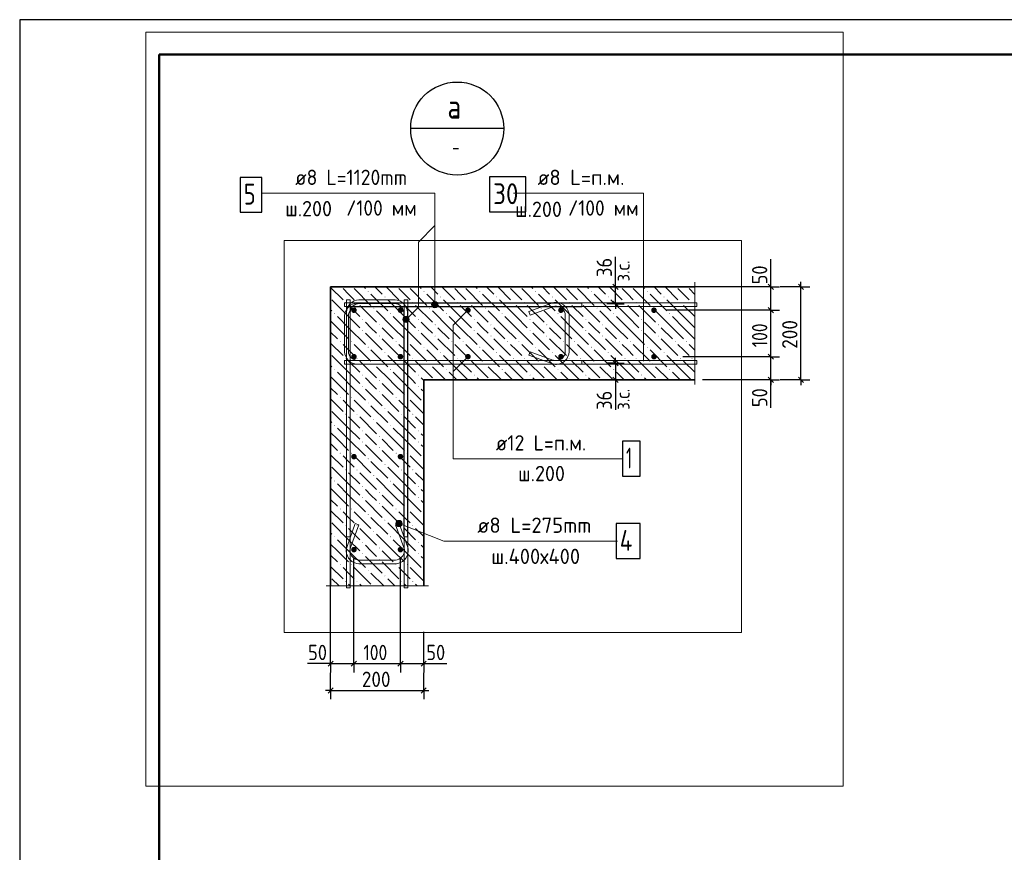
# Model space of a CAD drawing. Header units: millimetres. Extents: x 0 to 50400, y 0 to 35652.
# Tile 2 of 11: x 0 to 16933, y 21312 to 35640. Entities that reach past the tile are written whole.
import ezdxf

# ---------------------------------------------------------------- set-up
doc = ezdxf.new("R2010")
doc.units = ezdxf.units.MM
doc.linetypes.add('______2', pattern=[324, 240, -84])
for name, color, linetype, lineweight in [('Standard', 7, 'Continuous', 25), ('ЖБ Стена верхний уровень', 7, 'Continuous', 35), ('Позиционная метка линия выноска', 7, 'Continuous', 13), ('Позиционная метка номер позиции', 7, 'Continuous', 13), ('Текст_ общее', 7, 'Continuous', 25)]:
    doc.layers.add(name, color=color, linetype=linetype, lineweight=lineweight)
doc.layers.add('Размерная выноска', color=7, linetype='Continuous')
for name, color, linetype, true_color in [('Стена ДОП П-обр. неравн', 7, 'Continuous', 0xa0a0a0), ('Стена фоновая арматура У1', 7, '______2', 0xa0a0a0), ('Стена фоновая арматура Х1', 7, '______2', 0xa0a0a0), ('Стена фоновая затяжка С-обр.', 7, '______2', 0xa0a0a0)]:
    doc.layers.add(name, color=color, linetype=linetype, true_color=true_color)
doc.styles.add('ISOCPEUR', font='txt')

msp = doc.modelspace()

# ---------------------------------------------------------------- hatches: boundary and pattern name
at = {"layer": 'ЖБ Стена верхний уровень', "linetype": 'Continuous', "lineweight": 18, "transparency": 33554687}
for points in [[(5985, 30964), (5993, 30972), (6001, 30964), (5993, 30957)], [(6273, 30868), (6281, 30876), (6289, 30868), (6281, 30861)], [(6945, 30964), (6953, 30972), (6961, 30964), (6953, 30957)], [(7233, 30868), (7241, 30876), (7249, 30868), (7241, 30861)], [(7905, 30964), (7913, 30972), (7921, 30964), (7913, 30957)], [(8193, 30868), (8201, 30876), (8209, 30868), (8201, 30861)], [(8865, 30964), (8873, 30972), (8881, 30964), (8873, 30957)], [(9153, 30868), (9161, 30876), (9169, 30868), (9161, 30861)], [(9825, 30964), (9833, 30972), (9841, 30964), (9833, 30957)], [(10113, 30868), (10121, 30876), (10129, 30868), (10121, 30861)], [(10785, 30964), (10793, 30972), (10801, 30964), (10793, 30957)], [(11073, 30868), (11081, 30876), (11089, 30868), (11081, 30861)], [(5601, 30772), (5609, 30780), (5617, 30772), (5609, 30765)], [(5793, 30772), (5801, 30780), (5809, 30772), (5801, 30765)], [(6081, 30676), (6089, 30684), (6097, 30676), (6089, 30669)], [(6561, 30772), (6569, 30780), (6577, 30772), (6569, 30765)], [(6753, 30772), (6761, 30780), (6769, 30772), (6761, 30765)], [(7041, 30676), (7049, 30684), (7057, 30676), (7049, 30669)], [(7521, 30772), (7529, 30780), (7537, 30772), (7529, 30765)], [(7713, 30772), (7721, 30780), (7729, 30772), (7721, 30765)], [(8001, 30676), (8009, 30684), (8017, 30676), (8009, 30669)], [(8481, 30772), (8489, 30780), (8497, 30772), (8489, 30765)], [(8673, 30772), (8681, 30780), (8689, 30772), (8681, 30765)], [(8961, 30676), (8969, 30684), (8977, 30676), (8969, 30669)], [(9441, 30772), (9449, 30780), (9457, 30772), (9449, 30765)], [(9633, 30772), (9641, 30780), (9649, 30772), (9641, 30765)], [(9921, 30676), (9929, 30684), (9937, 30676), (9929, 30669)], [(10401, 30772), (10409, 30780), (10417, 30772), (10409, 30765)], [(10593, 30772), (10601, 30780), (10609, 30772), (10601, 30765)], [(10881, 30676), (10889, 30684), (10897, 30676), (10889, 30669)], [(11361, 30772), (11369, 30780), (11377, 30772), (11369, 30765)], [(11553, 30772), (11561, 30780), (11569, 30772), (11561, 30765)], [(5409, 30580), (5417, 30588), (5425, 30580), (5417, 30573)], [(5889, 30484), (5897, 30492), (5905, 30484), (5897, 30477)], [(6369, 30580), (6377, 30588), (6385, 30580), (6377, 30573)], [(6849, 30484), (6857, 30492), (6865, 30484), (6857, 30477)], [(7329, 30580), (7337, 30588), (7345, 30580), (7337, 30573)], [(7809, 30484), (7817, 30492), (7825, 30484), (7817, 30477)], [(8289, 30580), (8297, 30588), (8305, 30580), (8297, 30573)], [(8769, 30484), (8777, 30492), (8785, 30484), (8777, 30477)], [(9249, 30580), (9257, 30588), (9265, 30580), (9257, 30573)], [(9729, 30484), (9737, 30492), (9745, 30484), (9737, 30477)], [(10209, 30580), (10217, 30588), (10225, 30580), (10217, 30573)], [(10689, 30484), (10697, 30492), (10705, 30484), (10697, 30477)], [(11169, 30580), (11177, 30588), (11185, 30580), (11177, 30573)], [(6177, 30388), (6185, 30396), (6193, 30388), (6185, 30381)], [(7137, 30388), (7145, 30396), (7153, 30388), (7145, 30381)], [(8097, 30388), (8105, 30396), (8113, 30388), (8105, 30381)], [(9057, 30388), (9065, 30396), (9073, 30388), (9065, 30381)], [(10017, 30388), (10025, 30396), (10033, 30388), (10025, 30381)], [(10977, 30388), (10985, 30396), (10993, 30388), (10985, 30381)], [(5889, 30292), (5897, 30300), (5905, 30292), (5897, 30285)], [(6177, 30196), (6185, 30204), (6193, 30196), (6185, 30189)], [(6849, 30292), (6857, 30300), (6865, 30292), (6857, 30285)], [(7137, 30196), (7145, 30204), (7153, 30196), (7145, 30189)], [(7809, 30292), (7817, 30300), (7825, 30292), (7817, 30285)], [(8097, 30196), (8105, 30204), (8113, 30196), (8105, 30189)], [(8769, 30292), (8777, 30300), (8785, 30292), (8777, 30285)], [(9057, 30196), (9065, 30204), (9073, 30196), (9065, 30189)], [(9729, 30292), (9737, 30300), (9745, 30292), (9737, 30285)], [(10017, 30196), (10025, 30204), (10033, 30196), (10025, 30189)], [(10689, 30292), (10697, 30300), (10705, 30292), (10697, 30285)], [(10977, 30196), (10985, 30204), (10993, 30196), (10985, 30189)], [(5505, 30100), (5513, 30108), (5521, 30100), (5513, 30093)], [(5697, 30100), (5705, 30108), (5713, 30100), (5705, 30093)], [(5985, 30004), (5993, 30012), (6001, 30004), (5993, 29997)], [(6465, 30100), (6473, 30108), (6481, 30100), (6473, 30093)], [(6657, 30100), (6665, 30108), (6673, 30100), (6665, 30093)], [(6945, 30004), (6953, 30012), (6961, 30004), (6953, 29997)], [(7425, 30100), (7433, 30108), (7441, 30100), (7433, 30093)], [(7617, 30100), (7625, 30108), (7633, 30100), (7625, 30093)], [(7905, 30004), (7913, 30012), (7921, 30004), (7913, 29997)], [(8385, 30100), (8393, 30108), (8401, 30100), (8393, 30093)], [(8577, 30100), (8585, 30108), (8593, 30100), (8585, 30093)], [(8865, 30004), (8873, 30012), (8881, 30004), (8873, 29997)], [(9345, 30100), (9353, 30108), (9361, 30100), (9353, 30093)], [(9537, 30100), (9545, 30108), (9553, 30100), (9545, 30093)], [(9825, 30004), (9833, 30012), (9841, 30004), (9833, 29997)], [(10305, 30100), (10313, 30108), (10321, 30100), (10313, 30093)], [(10497, 30100), (10505, 30108), (10513, 30100), (10505, 30093)], [(10785, 30004), (10793, 30012), (10801, 30004), (10793, 29997)], [(11265, 30100), (11273, 30108), (11281, 30100), (11273, 30093)], [(11457, 30100), (11465, 30108), (11473, 30100), (11465, 30093)], [(5601, 29812), (5609, 29820), (5617, 29812), (5609, 29805)], [(5793, 29812), (5801, 29820), (5809, 29812), (5801, 29805)], [(6273, 29908), (6281, 29916), (6289, 29908), (6281, 29901)], [(6561, 29812), (6569, 29820), (6577, 29812), (6569, 29805)], [(6753, 29812), (6761, 29820), (6769, 29812), (6761, 29805)], [(7233, 29908), (7241, 29916), (7249, 29908), (7241, 29901)], [(7521, 29812), (7529, 29820), (7537, 29812), (7529, 29805)], [(7713, 29812), (7721, 29820), (7729, 29812), (7721, 29805)], [(8193, 29908), (8201, 29916), (8209, 29908), (8201, 29901)], [(8481, 29812), (8489, 29820), (8497, 29812), (8489, 29805)], [(8673, 29812), (8681, 29820), (8689, 29812), (8681, 29805)], [(9153, 29908), (9161, 29916), (9169, 29908), (9161, 29901)], [(9441, 29812), (9449, 29820), (9457, 29812), (9449, 29805)], [(9633, 29812), (9641, 29820), (9649, 29812), (9641, 29805)], [(10113, 29908), (10121, 29916), (10129, 29908), (10121, 29901)], [(10401, 29812), (10409, 29820), (10417, 29812), (10409, 29805)], [(10593, 29812), (10601, 29820), (10609, 29812), (10601, 29805)], [(11073, 29908), (11081, 29916), (11089, 29908), (11081, 29901)], [(11361, 29812), (11369, 29820), (11377, 29812), (11369, 29805)], [(11553, 29812), (11561, 29820), (11569, 29812), (11561, 29805)], [(6081, 29716), (6089, 29724), (6097, 29716), (6089, 29709)], [(7041, 29716), (7049, 29724), (7057, 29716), (7049, 29709)], [(8001, 29716), (8009, 29724), (8017, 29716), (8009, 29709)], [(8961, 29716), (8969, 29724), (8977, 29716), (8969, 29709)], [(9921, 29716), (9929, 29724), (9937, 29716), (9929, 29709)], [(10881, 29716), (10889, 29724), (10897, 29716), (10889, 29709)], [(5409, 29620), (5417, 29628), (5425, 29620), (5417, 29613)], [(5889, 29524), (5897, 29532), (5905, 29524), (5897, 29517)], [(6369, 29620), (6377, 29628), (6385, 29620), (6377, 29613)], [(6849, 29524), (6857, 29532), (6865, 29524), (6857, 29517)], [(7329, 29620), (7337, 29628), (7345, 29620), (7337, 29613)], [(7809, 29524), (7817, 29532), (7825, 29524), (7817, 29517)], [(8289, 29620), (8297, 29628), (8305, 29620), (8297, 29613)], [(8769, 29524), (8777, 29532), (8785, 29524), (8777, 29517)], [(9249, 29620), (9257, 29628), (9265, 29620), (9257, 29613)], [(9729, 29524), (9737, 29532), (9745, 29524), (9737, 29517)], [(10209, 29620), (10217, 29628), (10225, 29620), (10217, 29613)], [(10689, 29524), (10697, 29532), (10705, 29524), (10697, 29517)], [(11169, 29620), (11177, 29628), (11185, 29620), (11177, 29613)], [(5889, 29332), (5897, 29340), (5905, 29332), (5897, 29325)], [(6177, 29428), (6185, 29436), (6193, 29428), (6185, 29421)], [(6849, 29332), (6857, 29340), (6865, 29332), (6857, 29325)], [(5505, 29140), (5513, 29148), (5521, 29140), (5513, 29133)], [(5697, 29140), (5705, 29148), (5713, 29140), (5705, 29133)], [(6177, 29236), (6185, 29244), (6193, 29236), (6185, 29229)], [(6465, 29140), (6473, 29148), (6481, 29140), (6473, 29133)], [(6657, 29140), (6665, 29148), (6673, 29140), (6665, 29133)], [(5985, 29044), (5993, 29052), (6001, 29044), (5993, 29037)], [(6273, 28948), (6281, 28956), (6289, 28948), (6281, 28941)], [(6945, 29044), (6948, 29047), (6948, 29041)], [(5601, 28852), (5609, 28860), (5617, 28852), (5609, 28845)], [(5793, 28852), (5801, 28860), (5809, 28852), (5801, 28845)], [(6561, 28852), (6569, 28860), (6577, 28852), (6569, 28845)], [(6753, 28852), (6761, 28860), (6769, 28852), (6761, 28845)], [(5409, 28660), (5417, 28668), (5425, 28660), (5417, 28653)], [(6081, 28756), (6089, 28764), (6097, 28756), (6089, 28749)], [(6369, 28660), (6377, 28668), (6385, 28660), (6377, 28653)], [(5889, 28564), (5897, 28572), (5905, 28564), (5897, 28557)], [(6177, 28468), (6185, 28476), (6193, 28468), (6185, 28461)], [(6849, 28564), (6857, 28572), (6865, 28564), (6857, 28557)], [(5889, 28372), (5897, 28380), (5905, 28372), (5897, 28365)], [(6177, 28276), (6185, 28284), (6193, 28276), (6185, 28269)], [(6849, 28372), (6857, 28380), (6865, 28372), (6857, 28365)], [(5505, 28180), (5513, 28188), (5521, 28180), (5513, 28173)], [(5697, 28180), (5705, 28188), (5713, 28180), (5705, 28173)], [(6465, 28180), (6473, 28188), (6481, 28180), (6473, 28173)], [(6657, 28180), (6665, 28188), (6673, 28180), (6665, 28173)], [(5985, 28084), (5993, 28092), (6001, 28084), (5993, 28077)], [(6273, 27988), (6281, 27996), (6289, 27988), (6281, 27981)], [(6945, 28084), (6948, 28087), (6948, 28081)], [(5601, 27892), (5609, 27900), (5617, 27892), (5609, 27885)], [(5793, 27892), (5801, 27900), (5809, 27892), (5801, 27885)], [(6081, 27796), (6089, 27804), (6097, 27796), (6089, 27789)], [(6561, 27892), (6569, 27900), (6577, 27892), (6569, 27885)], [(6753, 27892), (6761, 27900), (6769, 27892), (6761, 27885)], [(5409, 27700), (5417, 27708), (5425, 27700), (5417, 27693)], [(5889, 27604), (5897, 27612), (5905, 27604), (5897, 27597)], [(6369, 27700), (6377, 27708), (6385, 27700), (6377, 27693)], [(6849, 27604), (6857, 27612), (6865, 27604), (6857, 27597)], [(6177, 27508), (6185, 27516), (6193, 27508), (6185, 27501)], [(5889, 27412), (5897, 27420), (5905, 27412), (5897, 27405)], [(6177, 27316), (6185, 27324), (6193, 27316), (6185, 27309)], [(6849, 27412), (6857, 27420), (6865, 27412), (6857, 27405)], [(5505, 27220), (5513, 27228), (5521, 27220), (5513, 27213)], [(5697, 27220), (5705, 27228), (5713, 27220), (5705, 27213)], [(5985, 27124), (5993, 27132), (6001, 27124), (5993, 27117)], [(6465, 27220), (6473, 27228), (6481, 27220), (6473, 27213)], [(6657, 27220), (6665, 27228), (6673, 27220), (6665, 27213)], [(6945, 27124), (6948, 27127), (6948, 27121)], [(5601, 26932), (5609, 26940), (5617, 26932), (5609, 26925)], [(5793, 26932), (5801, 26940), (5809, 26932), (5801, 26925)], [(6273, 27028), (6281, 27036), (6289, 27028), (6281, 27021)], [(6561, 26932), (6569, 26940), (6577, 26932), (6569, 26925)], [(6753, 26932), (6761, 26940), (6769, 26932), (6761, 26925)], [(6081, 26836), (6089, 26844), (6097, 26836), (6089, 26829)], [(5409, 26740), (5417, 26748), (5425, 26740), (5417, 26733)], [(5889, 26644), (5897, 26652), (5905, 26644), (5897, 26637)], [(6369, 26740), (6377, 26748), (6385, 26740), (6377, 26733)], [(6849, 26644), (6857, 26652), (6865, 26644), (6857, 26637)], [(5889, 26452), (5897, 26460), (5905, 26452), (5897, 26445)], [(6177, 26548), (6185, 26556), (6193, 26548), (6185, 26541)], [(6849, 26452), (6857, 26460), (6865, 26452), (6857, 26445)], [(5505, 26260), (5513, 26268), (5521, 26260), (5513, 26253)], [(5697, 26260), (5705, 26268), (5713, 26260), (5705, 26253)], [(6177, 26356), (6185, 26364), (6193, 26356), (6185, 26349)], [(6465, 26260), (6473, 26268), (6481, 26260), (6473, 26253)], [(6657, 26260), (6665, 26268), (6673, 26260), (6665, 26253)], [(5985, 26164), (5993, 26172), (6001, 26164), (5993, 26157)], [(6945, 26164), (6948, 26167), (6948, 26161)], [(5601, 25972), (5609, 25980), (5617, 25972), (5609, 25965)], [(5793, 25972), (5801, 25980), (5809, 25972), (5801, 25965)], [(6273, 26068), (6281, 26076), (6289, 26068), (6281, 26061)], [(6561, 25972), (6569, 25980), (6577, 25972), (6569, 25965)], [(6753, 25972), (6761, 25980), (6769, 25972), (6761, 25965)]]:
    msp.add_hatch(color=7, dxfattribs=at).paths.add_polyline_path(points, flags=16)
at = {"layer": 'Позиционная метка линия выноска', "linetype": 'Continuous', "lineweight": 13, "transparency": 33554687}
for points in [[(7186, 30764), (7093, 30764), (7085, 30737)], [(7186, 30764), (7085, 30737), (7193, 30737)], [(7193, 30737), (7085, 30737), (7093, 30710)], [(7166, 30783), (7112, 30783), (7093, 30764)], [(7166, 30783), (7093, 30764), (7186, 30764)], [(7193, 30737), (7093, 30710), (7186, 30710)], [(7186, 30710), (7093, 30710), (7112, 30690)], [(7112, 30783), (7166, 30783), (7139, 30791)], [(7186, 30710), (7112, 30690), (7166, 30690)], [(7166, 30690), (7112, 30690), (7139, 30683)], [(6682, 30444), (6606, 30520), (6592, 30495)], [(6682, 30444), (6592, 30495), (6658, 30430)], [(6658, 30430), (6592, 30495), (6592, 30468)], [(6696, 30468), (6631, 30534), (6606, 30520)], [(6696, 30468), (6606, 30520), (6682, 30444)], [(6696, 30495), (6658, 30534), (6631, 30534)], [(6696, 30495), (6631, 30534), (6696, 30468)], [(6658, 30534), (6696, 30495), (6682, 30520)], [(6658, 30430), (6592, 30468), (6631, 30430)], [(6631, 30430), (6592, 30468), (6606, 30444)], [(6482, 26936), (6491, 27012), (6471, 26961)], [(6471, 26961), (6491, 27012), (6474, 26989)], [(6505, 26919), (6516, 27023), (6482, 26936)], [(6482, 26936), (6516, 27023), (6491, 27012)], [(6505, 26919), (6544, 27020), (6516, 27023)], [(6533, 26916), (6544, 27020), (6505, 26919)], [(6533, 26916), (6567, 27003), (6544, 27020)], [(6558, 26927), (6567, 27003), (6533, 26916)], [(6558, 26927), (6578, 26978), (6567, 27003)], [(6578, 26978), (6558, 26927), (6575, 26950)]]:
    msp.add_hatch(color=7, dxfattribs=at).paths.add_polyline_path(points)
at = {"layer": 'Стена фоновая арматура Х1', "linetype": 'Continuous', "lineweight": 18, "transparency": 33554687}
for points in [[(5796, 30641), (5793, 30659), (5782, 30675), (5767, 30685), (5748, 30689), (5730, 30685), (5714, 30675), (5704, 30659), (5700, 30641), (5704, 30622), (5714, 30607), (5730, 30596), (5748, 30593), (5767, 30596), (5782, 30607), (5793, 30622)], [(6596, 30641), (6593, 30659), (6582, 30675), (6567, 30685), (6548, 30689), (6530, 30685), (6514, 30675), (6504, 30659), (6500, 30641), (6504, 30622), (6514, 30607), (6530, 30596), (6548, 30593), (6567, 30596), (6582, 30607), (6593, 30622)], [(7756, 30641), (7753, 30659), (7742, 30675), (7727, 30685), (7708, 30689), (7690, 30685), (7674, 30675), (7664, 30659), (7660, 30641), (7664, 30622), (7674, 30607), (7690, 30596), (7708, 30593), (7727, 30596), (7742, 30607), (7753, 30622)], [(9356, 30641), (9353, 30659), (9342, 30675), (9327, 30685), (9308, 30689), (9290, 30685), (9274, 30675), (9264, 30659), (9260, 30641), (9264, 30622), (9274, 30607), (9290, 30596), (9308, 30593), (9327, 30596), (9342, 30607), (9353, 30622)], [(10956, 30641), (10953, 30659), (10942, 30675), (10927, 30685), (10908, 30689), (10890, 30685), (10874, 30675), (10864, 30659), (10860, 30641), (10864, 30622), (10874, 30607), (10890, 30596), (10908, 30593), (10927, 30596), (10942, 30607), (10953, 30622)], [(5796, 29841), (5793, 29859), (5782, 29875), (5767, 29885), (5748, 29889), (5730, 29885), (5714, 29875), (5704, 29859), (5700, 29841), (5704, 29822), (5714, 29807), (5730, 29796), (5748, 29793), (5767, 29796), (5782, 29807), (5793, 29822)], [(6596, 29841), (6593, 29859), (6582, 29875), (6567, 29885), (6548, 29889), (6530, 29885), (6514, 29875), (6504, 29859), (6500, 29841), (6504, 29822), (6514, 29807), (6530, 29796), (6548, 29793), (6567, 29796), (6582, 29807), (6593, 29822)], [(7756, 29841), (7753, 29859), (7742, 29875), (7727, 29885), (7708, 29889), (7690, 29885), (7674, 29875), (7664, 29859), (7660, 29841), (7664, 29822), (7674, 29807), (7690, 29796), (7708, 29793), (7727, 29796), (7742, 29807), (7753, 29822)], [(9356, 29841), (9353, 29859), (9342, 29875), (9327, 29885), (9308, 29889), (9290, 29885), (9274, 29875), (9264, 29859), (9260, 29841), (9264, 29822), (9274, 29807), (9290, 29796), (9308, 29793), (9327, 29796), (9342, 29807), (9353, 29822)], [(10956, 29841), (10953, 29859), (10942, 29875), (10927, 29885), (10908, 29889), (10890, 29885), (10874, 29875), (10864, 29859), (10860, 29841), (10864, 29822), (10874, 29807), (10890, 29796), (10908, 29793), (10927, 29796), (10942, 29807), (10953, 29822)], [(5796, 28121), (5793, 28139), (5782, 28155), (5767, 28165), (5748, 28169), (5730, 28165), (5714, 28155), (5704, 28139), (5700, 28121), (5704, 28102), (5714, 28087), (5730, 28076), (5748, 28073), (5767, 28076), (5782, 28087), (5793, 28102)], [(6596, 28121), (6593, 28139), (6582, 28155), (6567, 28165), (6548, 28169), (6530, 28165), (6514, 28155), (6504, 28139), (6500, 28121), (6504, 28102), (6514, 28087), (6530, 28076), (6548, 28073), (6567, 28076), (6582, 28087), (6593, 28102)], [(5796, 26521), (5793, 26539), (5782, 26555), (5767, 26565), (5748, 26569), (5730, 26565), (5714, 26555), (5704, 26539), (5700, 26521), (5704, 26502), (5714, 26487), (5730, 26476), (5748, 26473), (5767, 26476), (5782, 26487), (5793, 26502)], [(6596, 26521), (6593, 26539), (6582, 26555), (6567, 26565), (6548, 26569), (6530, 26565), (6514, 26555), (6504, 26539), (6500, 26521), (6504, 26502), (6514, 26487), (6530, 26476), (6548, 26473), (6567, 26476), (6582, 26487), (6593, 26502)]]:
    msp.add_hatch(color=7, dxfattribs=at).paths.add_polyline_path(points)

# ---------------------------------------------------------------- linework, layer by layer
at = {"layer": 'Standard', "color": 7, "linetype": 'Continuous', "lineweight": 25, "transparency": 33554687}
for p, q in [((2400, 35040), (2400, 1270)), ((10290, 30996), (10200, 31086)), ((12963, 30996), (12873, 31086)), ((13481, 30996), (13391, 31086)), ((10290, 30708), (10200, 30798)), ((12963, 30596), (12873, 30686)), ((12963, 29796), (12873, 29886)), ((10200, 29774), (10290, 29684)), ((10200, 29486), (10290, 29396)), ((12963, 29396), (12873, 29486)), ((13481, 29396), (13391, 29486)), ((5303, 24514), (5393, 24604)), ((5703, 24514), (5793, 24604)), ((6503, 24514), (6593, 24604)), ((6903, 24514), (6993, 24604)), ((5303, 24052), (5393, 24142)), ((6903, 24052), (6993, 24142))]:
    msp.add_line(p, q, dxfattribs=at)
at = {"layer": 'Standard', "color": 7, "linetype": 'Continuous', "lineweight": -3, "transparency": 33554687}
for p, q in [((10245, 31041), (10095, 31041)), ((10245, 31041), (10245, 31131)), ((10245, 31041), (10395, 31041)), ((10245, 30753), (10245, 31041)), ((12918, 31041), (12768, 31041)), ((12918, 31041), (12918, 31131)), ((12918, 31041), (13068, 31041)), ((12918, 30641), (12918, 31041)), ((13436, 31041), (13078, 31041)), ((13436, 31041), (13286, 31041)), ((13436, 31041), (13436, 31131)), ((13436, 31041), (13586, 31041)), ((10245, 30753), (10095, 30753)), ((10245, 30753), (10395, 30753)), ((10245, 30753), (10245, 30663)), ((12918, 30641), (12768, 30641)), ((12918, 30641), (13068, 30641)), ((12918, 29841), (12918, 30641)), ((10245, 29729), (10245, 29819)), ((12918, 29841), (12768, 29841)), ((12918, 29841), (13068, 29841)), ((12918, 29441), (12918, 29841)), ((10245, 29729), (10095, 29729)), ((10245, 29729), (10395, 29729)), ((10245, 29729), (10245, 29441)), ((10245, 29441), (10095, 29441)), ((10245, 29441), (10395, 29441)), ((10245, 29441), (10245, 29351)), ((12918, 29441), (12768, 29441)), ((12918, 29441), (13068, 29441)), ((12918, 29441), (12918, 29351)), ((13436, 29441), (13078, 29441)), ((13436, 29441), (13286, 29441)), ((13436, 29441), (13586, 29441)), ((13436, 29441), (13436, 29351)), ((5348, 24559), (5258, 24559)), ((5348, 24559), (5348, 24709)), ((5348, 24559), (5348, 24409)), ((5348, 24559), (5748, 24559)), ((5748, 24559), (5748, 24709)), ((5748, 24559), (5748, 24409)), ((5748, 24559), (6548, 24559)), ((6548, 24559), (6548, 24709)), ((6548, 24559), (6548, 24409)), ((6548, 24559), (6948, 24559)), ((6948, 24559), (6948, 24709)), ((6948, 24559), (6948, 24409)), ((6948, 24559), (7038, 24559)), ((5348, 24097), (5348, 24399)), ((6948, 24097), (6948, 24399)), ((5348, 24097), (5348, 24247)), ((6948, 24097), (6948, 24247)), ((5348, 24097), (5258, 24097)), ((5348, 24097), (5348, 23947)), ((5348, 24097), (6948, 24097)), ((6948, 24097), (6948, 23947)), ((6948, 24097), (7038, 24097))]:
    msp.add_line(p, q, dxfattribs=at)
at = {"layer": 'Standard', "color": 7, "linetype": 'Continuous', "lineweight": 25, "transparency": 33554687}
msp.add_lwpolyline([(0, 0), (50400, 0), (50400, 35640), (0, 35640), (0, 0)], close=True, dxfattribs=at)
at = {"layer": 'Standard', "color": 7, "linetype": 'Continuous', "lineweight": 13, "transparency": 33554687}
msp.add_lwpolyline([(14164, 35427), (2169, 35427), (2169, 22448), (14164, 22448), (14164, 35427)], dxfattribs=at)
at = {"layer": 'Standard', "color": 7, "linetype": 'Continuous', "lineweight": 50, "transparency": 33554687}
msp.add_lwpolyline([(2400, 35040), (49800, 35040), (49800, 600), (2400, 600), (2400, 35040)], close=True, dxfattribs=at)
at = {"layer": 'Standard', "color": 254, "linetype": 'Continuous', "lineweight": 18, "true_color": 0xc4c4ff, "transparency": 33554687}
msp.add_lwpolyline([(4548, 25097), (12413, 25097), (12413, 31841), (4548, 31841), (4548, 25097)], dxfattribs=at)
at = {"layer": 'Standard', "color": 7, "linetype": 'Continuous', "lineweight": -3, "transparency": 33554687}
for points in [[(12918, 31041), (12897, 31041), (12897, 31041), (11404, 31041)], [(13436, 29441), (13436, 30182), (13436, 30182), (13436, 31041)], [(12918, 30641), (12897, 30641), (12897, 30641), (11116, 30641)], [(12918, 29841), (12897, 29841), (12897, 29841), (12897, 29841), (12897, 29841), (11404, 29841)], [(12918, 29441), (12897, 29441), (12897, 29441), (12897, 29441), (12897, 29441), (11743, 29441)], [(5348, 24559), (5348, 24579), (5348, 24579), (5348, 24579), (5348, 24579), (5348, 25081), (5348, 25081), (5348, 26377)], [(5748, 24559), (5748, 24579), (5748, 24579), (5748, 24579), (5748, 24579), (5748, 25551), (5748, 25551), (5748, 26361)], [(6548, 24559), (6548, 24579), (6548, 24579), (6548, 26377)], [(6948, 24559), (6948, 24579), (6948, 24579), (6948, 25105)]]:
    msp.add_lwpolyline(points, dxfattribs=at)
at = {"layer": 'ЖБ Стена верхний уровень', "color": 7, "linetype": 'Continuous', "lineweight": 35, "transparency": 33554687}
for p, q in [((5348, 31041), (5348, 29441)), ((11613, 31041), (5348, 31041)), ((5348, 29441), (5348, 25897)), ((6948, 29441), (11613, 29441)), ((6948, 25897), (6948, 29441))]:
    msp.add_line(p, q, dxfattribs=at)
at = {"layer": 'ЖБ Стена верхний уровень', "color": 9, "linetype": 'Continuous', "lineweight": 18, "true_color": 0xc7c7c7, "transparency": 33554687}
for p, q in [((5348, 31033), (5561, 30820)), ((5657, 30916), (5561, 31012)), ((5753, 31012), (6041, 30724)), ((5917, 31041), (5945, 31012)), ((6109, 31041), (6233, 30916)), ((6301, 31041), (6521, 30820)), ((6617, 30916), (6521, 31012)), ((6713, 31012), (7001, 30724)), ((6877, 31041), (6905, 31012)), ((7069, 31041), (7193, 30916)), ((7261, 31041), (7481, 30820)), ((7577, 30916), (7481, 31012)), ((7673, 31012), (7961, 30724)), ((7837, 31041), (7865, 31012)), ((8029, 31041), (8153, 30916)), ((8221, 31041), (8441, 30820)), ((8537, 30916), (8441, 31012)), ((8633, 31012), (8921, 30724)), ((8797, 31041), (8825, 31012)), ((8989, 31041), (9113, 30916)), ((9181, 31041), (9401, 30820)), ((9497, 30916), (9401, 31012)), ((9593, 31012), (9881, 30724)), ((9757, 31041), (9785, 31012)), ((9949, 31041), (10073, 30916)), ((10141, 31041), (10361, 30820)), ((10457, 30916), (10361, 31012)), ((10553, 31012), (10841, 30724)), ((10717, 31041), (10745, 31012)), ((10909, 31041), (11033, 30916)), ((11101, 31041), (11321, 30820)), ((11417, 30916), (11321, 31012)), ((11513, 31012), (11613, 30913)), ((5657, 30532), (5369, 30820)), ((5753, 30820), (5657, 30916)), ((6041, 30916), (6329, 30628)), ((6617, 30532), (6329, 30820)), ((6713, 30820), (6617, 30916)), ((7001, 30916), (7289, 30628)), ((7577, 30532), (7289, 30820)), ((7673, 30820), (7577, 30916)), ((7961, 30916), (8249, 30628)), ((8537, 30532), (8249, 30820)), ((8633, 30820), (8537, 30916)), ((8921, 30916), (9209, 30628)), ((9497, 30532), (9209, 30820)), ((9593, 30820), (9497, 30916)), ((9881, 30916), (10169, 30628)), ((10457, 30532), (10169, 30820)), ((10553, 30820), (10457, 30916)), ((10841, 30916), (11129, 30628)), ((11417, 30532), (11129, 30820)), ((11513, 30820), (11417, 30916)), ((5348, 30649), (5369, 30628)), ((5657, 30724), (5849, 30532)), ((5849, 30724), (6137, 30436)), ((6617, 30724), (6809, 30532)), ((6809, 30724), (7097, 30436)), ((7577, 30724), (7769, 30532)), ((7769, 30724), (8057, 30436)), ((8537, 30724), (8729, 30532)), ((8729, 30724), (9017, 30436)), ((9497, 30724), (9689, 30532)), ((9689, 30724), (9977, 30436)), ((10457, 30724), (10649, 30532)), ((10649, 30724), (10937, 30436)), ((11417, 30724), (11609, 30532)), ((11609, 30724), (11613, 30721)), ((5465, 30532), (5657, 30340)), ((5657, 30532), (5849, 30340)), ((6425, 30340), (6137, 30628)), ((6425, 30532), (6617, 30340)), ((6617, 30532), (6809, 30340)), ((7385, 30340), (7097, 30628)), ((7385, 30532), (7577, 30340)), ((7577, 30532), (7769, 30340)), ((8345, 30340), (8057, 30628)), ((8345, 30532), (8537, 30340)), ((8537, 30532), (8729, 30340)), ((9305, 30340), (9017, 30628)), ((9305, 30532), (9497, 30340)), ((9497, 30532), (9689, 30340)), ((10265, 30340), (9977, 30628)), ((10265, 30532), (10457, 30340)), ((10457, 30532), (10649, 30340)), ((11225, 30340), (10937, 30628)), ((11225, 30532), (11417, 30340)), ((11417, 30532), (11609, 30340)), ((5465, 30340), (5348, 30457)), ((5465, 30340), (5657, 30148)), ((5657, 30340), (5945, 30052)), ((6041, 30340), (5945, 30436)), ((6137, 30244), (6041, 30340)), ((6233, 30340), (6425, 30148)), ((6425, 30340), (6617, 30148)), ((6617, 30340), (6905, 30052)), ((7001, 30340), (6905, 30436)), ((7097, 30244), (7001, 30340)), ((7193, 30340), (7385, 30148)), ((7385, 30340), (7577, 30148)), ((7577, 30340), (7865, 30052)), ((7961, 30340), (7865, 30436)), ((8057, 30244), (7961, 30340)), ((8153, 30340), (8345, 30148)), ((8345, 30340), (8537, 30148)), ((8537, 30340), (8825, 30052)), ((8921, 30340), (8825, 30436)), ((9017, 30244), (8921, 30340)), ((9113, 30340), (9305, 30148)), ((9305, 30340), (9497, 30148)), ((9497, 30340), (9785, 30052)), ((9881, 30340), (9785, 30436)), ((9977, 30244), (9881, 30340)), ((10073, 30340), (10265, 30148)), ((10265, 30340), (10457, 30148)), ((10457, 30340), (10745, 30052)), ((10841, 30340), (10745, 30436)), ((10937, 30244), (10841, 30340)), ((11033, 30340), (11225, 30148)), ((11225, 30340), (11417, 30148)), ((11417, 30340), (11613, 30145)), ((5348, 30265), (5465, 30148)), ((5945, 30244), (6233, 29956)), ((6233, 30148), (6521, 29860)), ((6905, 30244), (7193, 29956)), ((7193, 30148), (7481, 29860)), ((7865, 30244), (8153, 29956)), ((8153, 30148), (8441, 29860)), ((8825, 30244), (9113, 29956)), ((9113, 30148), (9401, 29860)), ((9785, 30244), (10073, 29956)), ((10073, 30148), (10361, 29860)), ((10745, 30244), (11033, 29956)), ((11033, 30148), (11321, 29860)), ((5348, 30073), (5561, 29860)), ((5657, 29956), (5561, 30052)), ((5753, 30052), (6041, 29764)), ((6617, 29956), (6521, 30052)), ((6713, 30052), (7001, 29764)), ((7577, 29956), (7481, 30052)), ((7673, 30052), (7961, 29764)), ((8537, 29956), (8441, 30052)), ((8633, 30052), (8921, 29764)), ((9497, 29956), (9401, 30052)), ((9593, 30052), (9881, 29764)), ((10457, 29956), (10361, 30052)), ((10553, 30052), (10841, 29764)), ((11417, 29956), (11321, 30052)), ((11513, 30052), (11613, 29953)), ((5657, 29572), (5369, 29860)), ((5753, 29860), (5657, 29956)), ((6041, 29956), (6329, 29668)), ((6617, 29572), (6329, 29860)), ((6713, 29860), (6617, 29956)), ((7001, 29956), (7289, 29668)), ((7577, 29572), (7289, 29860)), ((7673, 29860), (7577, 29956)), ((7961, 29956), (8249, 29668)), ((8537, 29572), (8249, 29860)), ((8633, 29860), (8537, 29956)), ((8921, 29956), (9209, 29668)), ((9497, 29572), (9209, 29860)), ((9593, 29860), (9497, 29956)), ((9881, 29956), (10169, 29668)), ((10457, 29572), (10169, 29860)), ((10553, 29860), (10457, 29956)), ((10841, 29956), (11129, 29668)), ((11417, 29572), (11129, 29860)), ((11513, 29860), (11417, 29956)), ((5348, 29689), (5369, 29668)), ((5657, 29764), (5849, 29572)), ((5849, 29764), (6137, 29476)), ((6365, 29441), (6137, 29668)), ((6617, 29764), (6809, 29572)), ((6809, 29764), (7097, 29476)), ((7325, 29441), (7097, 29668)), ((7577, 29764), (7769, 29572)), ((7769, 29764), (8057, 29476)), ((8285, 29441), (8057, 29668)), ((8537, 29764), (8729, 29572)), ((8729, 29764), (9017, 29476)), ((9245, 29441), (9017, 29668)), ((9497, 29764), (9689, 29572)), ((9689, 29764), (9977, 29476)), ((10205, 29441), (9977, 29668)), ((10457, 29764), (10649, 29572)), ((10649, 29764), (10937, 29476)), ((11165, 29441), (10937, 29668)), ((11417, 29764), (11609, 29572)), ((11609, 29764), (11613, 29761)), ((5405, 29441), (5348, 29497)), ((5465, 29572), (5597, 29441)), ((5657, 29572), (5789, 29441)), ((5981, 29441), (5945, 29476)), ((6425, 29572), (6557, 29441)), ((6617, 29572), (6749, 29441)), ((6941, 29441), (6905, 29476)), ((7385, 29572), (7517, 29441)), ((7577, 29572), (7709, 29441)), ((7901, 29441), (7865, 29476)), ((8345, 29572), (8477, 29441)), ((8537, 29572), (8669, 29441)), ((8861, 29441), (8825, 29476)), ((9305, 29572), (9437, 29441)), ((9497, 29572), (9629, 29441)), ((9821, 29441), (9785, 29476)), ((10265, 29572), (10397, 29441)), ((10457, 29572), (10589, 29441)), ((10781, 29441), (10745, 29476)), ((11225, 29572), (11357, 29441)), ((11417, 29572), (11549, 29441)), ((5348, 29305), (5465, 29188)), ((5465, 29380), (5405, 29441)), ((5465, 29380), (5657, 29188)), ((5597, 29441), (5657, 29380)), ((5657, 29380), (5945, 29092)), ((5789, 29441), (5849, 29380)), ((6041, 29380), (5981, 29441)), ((6137, 29284), (6041, 29380)), ((6233, 29380), (6425, 29188)), ((6425, 29380), (6365, 29441)), ((6425, 29380), (6617, 29188)), ((6557, 29441), (6617, 29380)), ((6617, 29380), (6905, 29092)), ((6749, 29441), (6809, 29380)), ((6948, 29433), (6941, 29441)), ((5945, 29284), (6233, 28996)), ((6233, 29188), (6521, 28900)), ((6905, 29284), (6948, 29241)), ((5348, 29113), (5561, 28900)), ((5657, 28996), (5561, 29092)), ((5753, 28900), (5657, 28996)), ((5753, 29092), (6041, 28804)), ((6041, 28996), (6329, 28708)), ((6617, 28996), (6521, 29092)), ((6713, 28900), (6617, 28996)), ((6713, 29092), (6948, 28857)), ((5657, 28612), (5369, 28900)), ((5657, 28804), (5849, 28612)), ((5849, 28804), (6137, 28516)), ((6617, 28612), (6329, 28900)), ((6617, 28804), (6809, 28612)), ((6809, 28804), (6948, 28665)), ((5348, 28729), (5369, 28708)), ((6425, 28420), (6137, 28708)), ((5465, 28420), (5348, 28537)), ((5465, 28612), (5657, 28420)), ((5657, 28612), (5849, 28420)), ((6041, 28420), (5945, 28516)), ((6425, 28612), (6617, 28420)), ((6617, 28612), (6809, 28420)), ((6948, 28473), (6905, 28516)), ((5348, 28345), (5465, 28228)), ((5465, 28420), (5657, 28228)), ((5657, 28420), (5945, 28132)), ((5945, 28324), (6233, 28036)), ((6137, 28324), (6041, 28420)), ((6233, 28420), (6425, 28228)), ((6425, 28420), (6617, 28228)), ((6617, 28420), (6905, 28132)), ((6905, 28324), (6948, 28281)), ((5348, 28153), (5561, 27940)), ((5657, 28036), (5561, 28132)), ((5753, 28132), (6041, 27844)), ((6233, 28228), (6521, 27940)), ((6617, 28036), (6521, 28132)), ((6713, 28132), (6948, 27897)), ((5657, 27652), (5369, 27940)), ((5753, 27940), (5657, 28036)), ((6041, 28036), (6329, 27748)), ((6617, 27652), (6329, 27940)), ((6713, 27940), (6617, 28036)), ((5657, 27844), (5849, 27652)), ((5849, 27844), (6137, 27556)), ((6617, 27844), (6809, 27652)), ((6809, 27844), (6948, 27705)), ((5348, 27769), (5369, 27748)), ((5465, 27652), (5657, 27460)), ((5657, 27652), (5849, 27460)), ((6425, 27460), (6137, 27748)), ((6425, 27652), (6617, 27460)), ((6617, 27652), (6809, 27460)), ((5465, 27460), (5348, 27577)), ((5465, 27460), (5657, 27268)), ((5657, 27460), (5945, 27172)), ((6041, 27460), (5945, 27556)), ((6137, 27364), (6041, 27460)), ((6233, 27460), (6425, 27268)), ((6425, 27460), (6617, 27268)), ((6617, 27460), (6905, 27172)), ((6948, 27513), (6905, 27556)), ((5348, 27385), (5465, 27268)), ((5945, 27364), (6233, 27076)), ((6233, 27268), (6521, 26980)), ((6905, 27364), (6948, 27321)), ((5348, 27193), (5561, 26980)), ((5657, 27076), (5561, 27172)), ((5753, 27172), (6041, 26884)), ((6617, 27076), (6521, 27172)), ((6713, 27172), (6948, 26937)), ((5657, 26692), (5369, 26980)), ((5753, 26980), (5657, 27076)), ((6041, 27076), (6329, 26788)), ((6617, 26692), (6329, 26980)), ((6713, 26980), (6617, 27076)), ((5348, 26809), (5369, 26788)), ((5657, 26884), (5849, 26692)), ((5849, 26884), (6137, 26596)), ((6425, 26500), (6137, 26788)), ((6617, 26884), (6809, 26692)), ((6809, 26884), (6948, 26745)), ((5465, 26500), (5348, 26617)), ((5465, 26692), (5657, 26500)), ((5657, 26692), (5849, 26500)), ((6041, 26500), (5945, 26596)), ((6425, 26692), (6617, 26500)), ((6617, 26692), (6809, 26500)), ((6948, 26553), (6905, 26596)), ((5348, 26425), (5465, 26308)), ((5465, 26500), (5657, 26308)), ((5657, 26500), (5945, 26212)), ((6137, 26404), (6041, 26500)), ((6233, 26500), (6425, 26308)), ((6425, 26500), (6617, 26308)), ((6617, 26500), (6905, 26212)), ((5945, 26404), (6233, 26116)), ((6233, 26308), (6521, 26020)), ((6905, 26404), (6948, 26361)), ((5348, 26233), (5561, 26020)), ((5657, 26116), (5561, 26212)), ((5753, 26020), (5657, 26116)), ((5753, 26212), (6041, 25924)), ((6041, 26116), (6261, 25897)), ((6617, 26116), (6521, 26212)), ((6713, 26020), (6617, 26116)), ((6713, 26212), (6948, 25977)), ((5493, 25897), (5369, 26020)), ((5657, 25924), (5685, 25897)), ((5849, 25924), (5877, 25897)), ((6453, 25897), (6329, 26020)), ((6617, 25924), (6645, 25897)), ((6809, 25924), (6837, 25897))]:
    msp.add_line(p, q, dxfattribs=at)
at = {"layer": 'Позиционная метка линия выноска', "color": 7, "linetype": 'Continuous', "lineweight": 13, "transparency": 33554687}
for p, q in [((7085, 30737), (7085, 30737)), ((7139, 30791), (7139, 30791)), ((7139, 30683), (7139, 30683)), ((7193, 30737), (7193, 30737)), ((6606, 30520), (6606, 30520)), ((6682, 30520), (6682, 30520)), ((7708, 30641), (7454, 30386)), ((6606, 30444), (6606, 30444)), ((6682, 30444), (6682, 30444)), ((7454, 30386), (7454, 29586)), ((7708, 29841), (7454, 29586)), ((7454, 29586), (7454, 28085)), ((7454, 28085), (10368, 28085)), ((6474, 26989), (6474, 26989)), ((6544, 27020), (6544, 27020)), ((6575, 26950), (6575, 26950)), ((6505, 26919), (6505, 26919))]:
    msp.add_line(p, q, dxfattribs=at)
for points in [[(4166, 32654), (7139, 32654), (7139, 30737)], [(10729, 29761), (10729, 32654), (8491, 32654)], [(7139, 32097), (6856, 31814), (6856, 30694), (6644, 30482)], [(10283, 26668), (7295, 26668), (6524, 26970)]]:
    msp.add_lwpolyline(points, dxfattribs=at)
for centre in [(7139, 30737), (6644, 30482), (6524, 26970)]:
    msp.add_circle(centre, 54, dxfattribs=at)
at = {"layer": 'Размерная выноска', "color": 7, "linetype": 'Continuous', "lineweight": -3, "transparency": 33554687}
for p, q in [((10245, 31041), (10245, 31557)), ((12918, 31041), (12918, 31521)), ((10245, 29441), (10245, 28924)), ((12918, 28961), (12918, 29441)), ((5348, 24559), (4948, 24559)), ((6948, 24559), (7348, 24559))]:
    msp.add_line(p, q, dxfattribs=at)
at = {"layer": 'Размерная выноска', "color": 7, "linetype": 'Continuous', "lineweight": 13, "transparency": 33554687}
for p, q in [((11613, 31121), (11613, 29361)), ((7028, 25897), (5268, 25897))]:
    msp.add_line(p, q, dxfattribs=at)
at = {"layer": 'Стена ДОП П-обр. неравн', "color": 7, "linetype": 'Continuous', "lineweight": 25, "transparency": 33554687}
msp.add_lwpolyline([(3794, 32326), (4166, 32326), (4166, 32926), (3794, 32926), (3794, 32326)], dxfattribs=at)
at = {"layer": 'Стена ДОП П-обр. неравн', "color": 38, "linetype": 'Continuous', "lineweight": 13, "true_color": 0x5f1e0f, "transparency": 33554687}
for points in [[(6604, 26743), (6604, 30603), (6600, 30632), (6591, 30661), (6576, 30688), (6557, 30710), (6535, 30728), (6509, 30743), (6479, 30753), (6450, 30757), (5838, 30757), (5809, 30753), (5780, 30743), (5753, 30728), (5731, 30710), (5713, 30688), (5698, 30661), (5688, 30632), (5684, 30603), (5684, 26743), (5620, 26743), (5620, 30607), (5626, 30646), (5639, 30687), (5660, 30724), (5686, 30755), (5717, 30781), (5754, 30802), (5795, 30815), (5834, 30821), (6455, 30821), (6494, 30815), (6535, 30802), (6572, 30781), (6603, 30755), (6628, 30724), (6649, 30687), (6663, 30646), (6668, 30607), (6668, 26743), (6604, 26743)], [(9666, 30697), (5806, 30697), (5777, 30693), (5748, 30683), (5721, 30668), (5699, 30650), (5681, 30628), (5666, 30601), (5656, 30572), (5652, 30543), (5652, 29931), (5656, 29902), (5666, 29872), (5681, 29846), (5699, 29824), (5721, 29805), (5748, 29790), (5777, 29781), (5806, 29777), (9666, 29777), (9666, 29713), (5802, 29713), (5763, 29718), (5722, 29732), (5685, 29752), (5654, 29778), (5628, 29809), (5607, 29846), (5594, 29887), (5588, 29926), (5588, 30547), (5594, 30586), (5607, 30627), (5628, 30664), (5654, 30695), (5685, 30721), (5722, 30742), (5763, 30755), (5802, 30761), (9666, 30761), (9666, 30697)]]:
    msp.add_lwpolyline(points, dxfattribs=at)
at = {"layer": 'Стена фоновая арматура У1', "color": 7, "linetype": 'Continuous', "lineweight": 25, "transparency": 33554687}
msp.add_lwpolyline([(8082, 32333), (8706, 32333), (8706, 32933), (8082, 32933), (8082, 32333)], dxfattribs=at)
at = {"layer": 'Стена фоновая арматура У1', "color": 7, "linetype": 'Continuous', "lineweight": 13, "transparency": 33554687}
for points in [[(5620, 25865), (5620, 30821), (5684, 30821), (5684, 25865), (5620, 25865)], [(6612, 25865), (6612, 30821), (6676, 30821), (6676, 25865), (6612, 25865)], [(11645, 30705), (5588, 30705), (5588, 30769), (11645, 30769), (11645, 30705)], [(11645, 29713), (5588, 29713), (5588, 29777), (11645, 29777), (11645, 29713)]]:
    msp.add_lwpolyline(points, dxfattribs=at)
at = {"layer": 'Стена фоновая арматура Х1', "color": 7, "linetype": 'Continuous', "lineweight": 25, "transparency": 33554687}
msp.add_lwpolyline([(10368, 27785), (10668, 27785), (10668, 28385), (10368, 28385), (10368, 27785)], dxfattribs=at)
at = {"layer": 'Стена фоновая затяжка С-обр.', "color": 98, "linetype": 'Continuous', "lineweight": 13, "true_color": 0x005000, "transparency": 33554687}
for points in [[(8777, 29925), (9170, 29782), (9176, 29780), (9182, 29778), (9189, 29776), (9195, 29775), (9202, 29774), (9208, 29773), (9215, 29773), (9222, 29773), (9229, 29773), (9258, 29777), (9287, 29786), (9314, 29801), (9336, 29820), (9354, 29842), (9369, 29868), (9379, 29898), (9383, 29927), (9383, 30555), (9379, 30584), (9369, 30613), (9354, 30640), (9336, 30662), (9314, 30680), (9287, 30695), (9258, 30705), (9229, 30709), (9222, 30709), (9215, 30709), (9208, 30708), (9202, 30707), (9195, 30706), (9189, 30705), (9182, 30703), (9176, 30702), (9170, 30700), (8777, 30557), (8755, 30617), (9149, 30760), (9157, 30763), (9166, 30765), (9175, 30768), (9184, 30769), (9193, 30771), (9202, 30772), (9212, 30772), (9221, 30773), (9234, 30773), (9273, 30767), (9313, 30754), (9351, 30733), (9381, 30707), (9407, 30676), (9428, 30639), (9442, 30598), (9447, 30559), (9447, 29922), (9442, 29883), (9428, 29842), (9407, 29805), (9381, 29774), (9351, 29749), (9313, 29728), (9273, 29714), (9234, 29709), (9221, 29709), (9212, 29709), (9202, 29710), (9193, 29711), (9184, 29712), (9175, 29714), (9166, 29716), (9157, 29719), (9149, 29721), (8755, 29865), (8777, 29925)], [(8777, 29925), (9170, 29782), (9176, 29780), (9182, 29778), (9189, 29776), (9195, 29775), (9202, 29774), (9208, 29773), (9215, 29773), (9222, 29773), (9229, 29773), (9258, 29777), (9287, 29786), (9314, 29801), (9336, 29820), (9354, 29842), (9369, 29868), (9379, 29898), (9383, 29927), (9383, 30555), (9379, 30584), (9369, 30613), (9354, 30640), (9336, 30662), (9314, 30680), (9287, 30695), (9258, 30705), (9229, 30709), (9222, 30709), (9215, 30709), (9208, 30708), (9202, 30707), (9195, 30706), (9189, 30705), (9182, 30703), (9176, 30702), (9170, 30700), (8777, 30557), (8755, 30617), (9149, 30760), (9157, 30763), (9166, 30765), (9175, 30768), (9184, 30769), (9193, 30771), (9202, 30772), (9212, 30772), (9221, 30773), (9234, 30773), (9273, 30767), (9313, 30754), (9351, 30733), (9381, 30707), (9407, 30676), (9428, 30639), (9442, 30598), (9447, 30559), (9447, 29922), (9442, 29883), (9428, 29842), (9407, 29805), (9381, 29774), (9351, 29749), (9313, 29728), (9273, 29714), (9234, 29709), (9221, 29709), (9212, 29709), (9202, 29710), (9193, 29711), (9184, 29712), (9175, 29714), (9166, 29716), (9157, 29719), (9149, 29721), (8755, 29865), (8777, 29925)], [(5832, 26948), (5689, 26555), (5687, 26549), (5686, 26543), (5684, 26536), (5683, 26530), (5682, 26523), (5681, 26517), (5680, 26510), (5680, 26503), (5680, 26496), (5684, 26467), (5694, 26438), (5709, 26411), (5727, 26389), (5749, 26371), (5776, 26356), (5805, 26346), (5834, 26342), (6462, 26342), (6491, 26346), (6521, 26356), (6547, 26371), (6569, 26389), (6588, 26411), (6603, 26438), (6612, 26467), (6616, 26496), (6616, 26503), (6616, 26510), (6616, 26517), (6615, 26523), (6614, 26530), (6613, 26536), (6611, 26543), (6609, 26549), (6607, 26555), (6464, 26948), (6524, 26970), (6668, 26576), (6670, 26568), (6673, 26559), (6675, 26550), (6677, 26541), (6678, 26532), (6679, 26523), (6680, 26513), (6680, 26504), (6680, 26491), (6675, 26452), (6661, 26412), (6640, 26374), (6615, 26344), (6584, 26318), (6547, 26297), (6506, 26283), (6467, 26278), (5830, 26278), (5791, 26283), (5750, 26297), (5713, 26318), (5682, 26344), (5656, 26374), (5635, 26412), (5622, 26452), (5616, 26491), (5616, 26504), (5617, 26513), (5617, 26523), (5618, 26532), (5620, 26541), (5621, 26550), (5624, 26559), (5626, 26568), (5629, 26576), (5772, 26970), (5832, 26948)]]:
    msp.add_lwpolyline(points, dxfattribs=at)
at = {"layer": 'Стена фоновая затяжка С-обр.', "color": 7, "linetype": 'Continuous', "lineweight": 25, "transparency": 33554687}
msp.add_lwpolyline([(10260, 26368), (10668, 26368), (10668, 26968), (10260, 26968), (10260, 26368)], dxfattribs=at)
at = {"layer": 'Текст_ общее', "color": 7, "linetype": 'Continuous', "lineweight": -3, "transparency": 33554687}
msp.add_line((8324, 33767), (6724, 33767), dxfattribs=at)
msp.add_circle((7524, 33767), 800, dxfattribs=at)

# ---------------------------------------------------------------- texts
at = {"layer": 'Standard', "color": 7, "linetype": 'Continuous', "lineweight": 25, "transparency": 33554687, "char_height": 264, "attachment_point": 7, "rotation": 90, "style": 'ISOCPEUR'}
for s, insert, width in [('\\W0.87;36', (10185, 31213), 484.71), ('\\W0.87;50', (12858, 31086), 484.72), ('\\W0.83;100', (12858, 30003), 610.29), ('\\W0.91;200', (13376, 29977), 674.38), ('\\W0.87;50', (12858, 28973), 484.71), ('\\W0.87;36', (10185, 28926), 484.71)]:
    msp.add_mtext(s, dxfattribs=dict(at, insert=insert, width=width))
at = {"layer": 'Standard', "color": 7, "linetype": 'Continuous', "lineweight": 18, "transparency": 33554687, "char_height": 240, "attachment_point": 7, "rotation": 90, "style": 'ISOCPEUR'}
for insert, width in [((10489, 31135), 551.95), ((10489, 28927), 551.93)]:
    msp.add_mtext('\\W0.90;з.с.', dxfattribs=dict(at, insert=insert, width=width))
at = {"layer": 'Standard', "color": 7, "linetype": 'Continuous', "lineweight": 25, "transparency": 33554687, "char_height": 264, "attachment_point": 7, "style": 'ISOCPEUR'}
for s, insert, width in [('\\W0.97;ш.400х400', (8111, 26273), 1789.98), ('\\W0.87;50', (4960, 24619), 484.71), ('\\W0.83;100', (5911, 24619), 610.29), ('\\W0.87;50', (6993, 24619), 484.73), ('\\W0.91;200', (5884, 24157), 674.38)]:
    msp.add_mtext(s, dxfattribs=dict(at, insert=insert, width=width))
at = {"layer": 'Позиционная метка номер позиции', "color": 7, "linetype": 'Continuous', "lineweight": 25, "transparency": 33554687, "char_height": 264, "attachment_point": 7, "style": 'ISOCPEUR'}
for insert, width in [((5615, 32267), 1388.39), ((9431, 32267), 1388.4)]:
    msp.add_mtext('\\W0.92;/100 мм', dxfattribs=dict(at, insert=insert, width=width))
at = {"layer": 'Стена ДОП П-обр. неравн', "color": 7, "linetype": 'Continuous', "lineweight": 13, "transparency": 33554687, "attachment_point": 7, "style": 'ISOCPEUR'}
for s, insert, char_height, width in [('\\W0.93;ø8 L=1120mm ', (4738, 32795), 264, 2339.97), ('\\W0.78;5', (3854, 32458), 360, 391.69), ('\\W0.95;ш.200 ', (4565, 32256), 264, 1154.55)]:
    msp.add_mtext(s, dxfattribs=dict(at, insert=insert, char_height=char_height, width=width))
at = {"layer": 'Стена фоновая арматура У1', "color": 7, "linetype": 'Continuous', "lineweight": 13, "transparency": 33554687, "attachment_point": 7, "style": 'ISOCPEUR'}
for s, insert, char_height, width in [('\\W0.97;ø8 L=п.м. ', (8906, 32795), 264, 1790.24), ('\\W0.87;30', (8142, 32465), 360, 660.97), ('\\W0.95;ш.200 ', (8519, 32245), 264, 1154.56)]:
    msp.add_mtext(s, dxfattribs=dict(at, insert=insert, char_height=char_height, width=width))
at = {"layer": 'Стена фоновая арматура Х1', "color": 7, "linetype": 'Continuous', "lineweight": 13, "transparency": 33554687, "attachment_point": 7, "style": 'ISOCPEUR'}
for s, insert, char_height, width in [('\\W0.94;ø12 L=п.м. ', (8188, 28226), 264, 1918.98), ('\\W0.56;1', (10428, 27917), 360, 280.01), ('\\W0.95;ш.200 ', (8571, 27698), 264, 1154.56)]:
    msp.add_mtext(s, dxfattribs=dict(at, insert=insert, char_height=char_height, width=width))
at = {"layer": 'Стена фоновая затяжка С-обр.', "color": 7, "linetype": 'Continuous', "lineweight": 13, "transparency": 33554687, "attachment_point": 7, "style": 'ISOCPEUR'}
for s, insert, char_height, width in [('\\W0.98;ø8 L=275mm ', (7871, 26809), 264, 2266.23), ('\\W0.80;4', (10320, 26500), 360, 431.81)]:
    msp.add_mtext(s, dxfattribs=dict(at, insert=insert, char_height=char_height, width=width))
at = {"layer": 'Текст_ общее', "color": 7, "linetype": 'Continuous', "lineweight": 35, "transparency": 33554687, "insert": (7356, 33935), "char_height": 420, "width": 503.77, "attachment_point": 7, "style": 'ISOCPEUR'}
msp.add_mtext('\\W0.80;а', dxfattribs=at)
at = {"layer": 'Текст_ общее', "color": 7, "linetype": 'Continuous', "lineweight": 18, "transparency": 33554687, "char_height": 240, "width": 261.14, "attachment_point": 7, "style": 'ISOCPEUR'}
for insert in [(7438, 33885), (7438, 33325)]:
    msp.add_mtext('\\W0.78;-', dxfattribs=dict(at, insert=insert))

doc.saveas('drawing.dxf')
